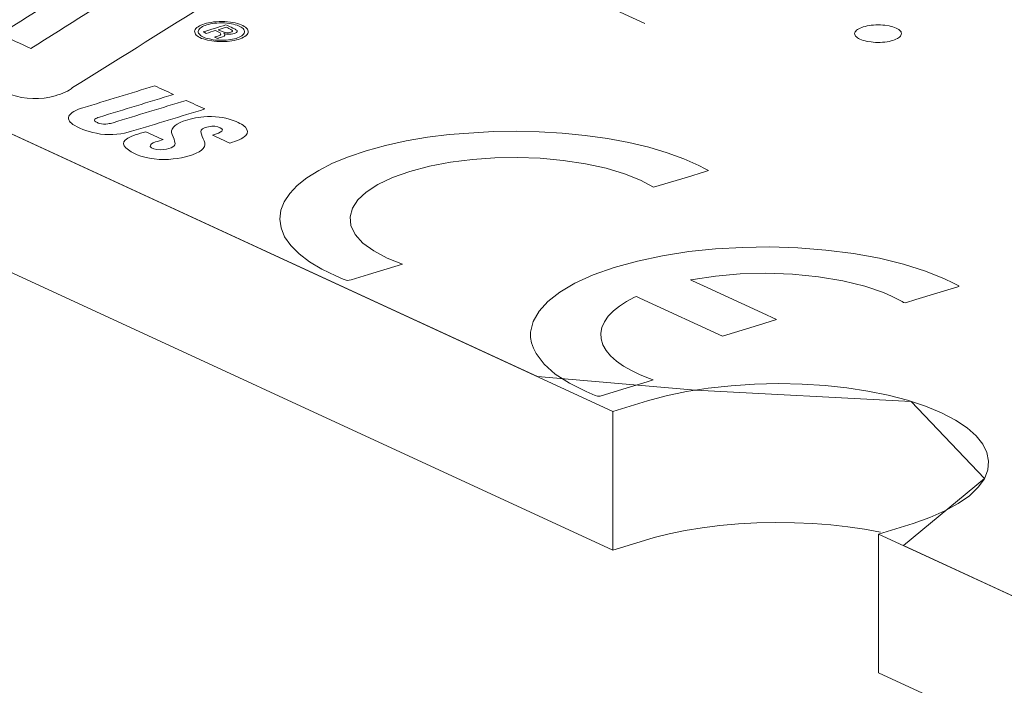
# Model space of a CAD drawing. Header units: inches. Extents: x -30 to 641, y 180 to 601.
# Tile 144 of 252: x 413 to 423, y 206 to 213. Entities that reach past the tile are written whole.
import ezdxf

# ---------------------------------------------------------------- set-up
doc = ezdxf.new("R2010")
doc.units = ezdxf.units.IN
doc.header["$MEASUREMENT"] = 0
doc.layers.add('1', color=7, linetype='Continuous')

# ---------------------------------------------------------------- blocks, each defined once
blk = doc.blocks.new('block 2900')
at = {"layer": '1', "color": 155, "lineweight": 18, "true_color": 0x4c7299}
blk.add_lwpolyline([(419.121, 208.614), (350.389, 240.319)], dxfattribs=at)
blk = doc.blocks.new('block 2913')
at = {"layer": '1', "color": 155, "lineweight": 18, "true_color": 0x4c7299}
blk.add_lwpolyline([(426.278, 205.312), (421.961, 207.303)], dxfattribs=at)
blk = doc.blocks.new('block 3833')
at = {"layer": '1', "color": 155, "lineweight": 18, "true_color": 0x4c7299}
blk.add_lwpolyline([(419.121, 207.131), (419.121, 208.614)], dxfattribs=at)
blk = doc.blocks.new('block 3834')
at = {"layer": '1', "color": 155, "lineweight": 18, "true_color": 0x4c7299}
blk.add_lwpolyline([(421.961, 205.82), (421.961, 207.303)], dxfattribs=at)
blk = doc.blocks.new('block 3836')
at = {"layer": '1', "color": 155, "lineweight": 18, "true_color": 0x4c7299}
blk.add_lwpolyline([(426.278, 203.829), (421.961, 205.82)], dxfattribs=at)
blk = doc.blocks.new('block 3843')
at = {"layer": '1', "color": 155, "lineweight": 18, "true_color": 0x4c7299}
blk.add_lwpolyline([(419.121, 207.131), (350.389, 238.836)], dxfattribs=at)
blk = doc.blocks.new('block 4697')
at = {"layer": '1', "color": 18, "lineweight": 13, "true_color": 0x4c0000}
blk.add_lwpolyline([(419.121, 208.614), (350.389, 240.319)], dxfattribs=at)
blk = doc.blocks.new('block 4698')
at = {"layer": '1', "color": 18, "lineweight": 13, "true_color": 0x4c0000}
blk.add_lwpolyline([(426.278, 205.312), (421.961, 207.303)], dxfattribs=at)
blk = doc.blocks.new('block 4714')
at = {"layer": '1', "color": 18, "lineweight": 13, "true_color": 0x4c0000}
blk.add_lwpolyline([(419.461, 212.76), (417.529, 213.651)], dxfattribs=at)
blk = doc.blocks.new('block 4730')
at = {"layer": '1', "color": 18, "lineweight": 13, "true_color": 0x4c0000}
blk.add_lwpolyline([(419.121, 208.614), (350.389, 240.319)], dxfattribs=at)
blk = doc.blocks.new('block 4735')
at = {"layer": '1', "color": 18, "lineweight": 13, "true_color": 0x4c0000}
blk.add_lwpolyline([(426.278, 205.312), (421.961, 207.303)], dxfattribs=at)
blk = doc.blocks.new('block 5011')
at = {"layer": '1', "color": 18, "lineweight": 13, "true_color": 0x4c0000}
blk.add_lwpolyline([(419.461, 212.76), (417.529, 213.651)], dxfattribs=at)
blk = doc.blocks.new('block 8343')
at = {"layer": '1', "color": 18, "lineweight": 13, "true_color": 0x4c0000}
blk.add_lwpolyline([(419.121, 208.614), (419.492, 208.727), (419.69, 208.78), (419.907, 208.825), (420.14, 208.862), (420.385, 208.888), (420.637, 208.905), (420.892, 208.91), (421.145, 208.905), (421.39, 208.889), (421.625, 208.864), (421.848, 208.83), (422.065, 208.786), (422.271, 208.732), (422.463, 208.669), (422.635, 208.598), (422.785, 208.521), (422.91, 208.437), (423.008, 208.351), (423.078, 208.262), (423.122, 208.173), (423.14, 208.082), (423.131, 207.988), (423.094, 207.894), (423.028, 207.802), (422.934, 207.712), (422.815, 207.628), (422.672, 207.55), (422.51, 207.479), (422.332, 207.417), (421.961, 207.303)], dxfattribs=at)
blk = doc.blocks.new('block 8350')
at = {"layer": '1', "color": 155, "lineweight": 18, "true_color": 0x4c7299}
blk.add_lwpolyline([(421.961, 207.303), (422.332, 207.417), (422.51, 207.479), (422.672, 207.55), (422.815, 207.628), (422.934, 207.712), (423.028, 207.802), (423.094, 207.894), (423.131, 207.988), (423.14, 208.082), (423.122, 208.173), (423.078, 208.262), (423.008, 208.351), (422.91, 208.437), (422.785, 208.521), (422.635, 208.598), (422.463, 208.669), (422.271, 208.732), (422.065, 208.786), (421.848, 208.83), (421.625, 208.864), (421.39, 208.889), (421.145, 208.905), (420.892, 208.91), (420.637, 208.905), (420.385, 208.888), (420.14, 208.862), (419.907, 208.825), (419.69, 208.78), (419.492, 208.727), (419.121, 208.614)], dxfattribs=at)
blk = doc.blocks.new('block 8360')
at = {"layer": '1', "color": 155, "lineweight": 18, "true_color": 0x4c7299}
blk.add_lwpolyline([(421.983, 207.321), (421.811, 207.353), (421.635, 207.379), (421.451, 207.4), (421.26, 207.415), (421.064, 207.424), (420.863, 207.427), (420.662, 207.423), (420.463, 207.412), (420.266, 207.394), (420.076, 207.37), (419.894, 207.34), (419.722, 207.304), (419.562, 207.264), (419.413, 207.22), (419.121, 207.131)], dxfattribs=at)
blk = doc.blocks.new('block 8458')
at = {"layer": '1', "color": 18, "lineweight": 13, "true_color": 0x4c0000}
blk.add_lwpolyline([(426.745, 205.453), (425.179, 205.819), (422.228, 207.18), (423.094, 207.895), (422.313, 208.72), (420.006, 208.842), (418.314, 208.986), (406.509, 214.432), (359.288, 236.214)], dxfattribs=at)
blk = doc.blocks.new('block 8592')
at = {"layer": '1', "color": 18, "lineweight": 13, "true_color": 0x4c0000}
blk.add_lwpolyline([(421.799, 212.724), (421.818, 212.729), (421.839, 212.734), (421.861, 212.738), (421.885, 212.741), (421.909, 212.743), (421.934, 212.745), (421.984, 212.745), (422.008, 212.743), (422.031, 212.741), (422.075, 212.734), (422.096, 212.729), (422.116, 212.724), (422.134, 212.717), (422.151, 212.71), (422.166, 212.703), (422.179, 212.695), (422.189, 212.686), (422.197, 212.678), (422.203, 212.669), (422.206, 212.66), (422.207, 212.651), (422.206, 212.642), (422.202, 212.633), (422.196, 212.624), (422.188, 212.615), (422.177, 212.606), (422.164, 212.598), (422.149, 212.591), (422.133, 212.584), (422.115, 212.578), (422.096, 212.573), (422.075, 212.568), (422.053, 212.564), (422.029, 212.561), (422.005, 212.559), (421.98, 212.558), (421.93, 212.558), (421.906, 212.559), (421.883, 212.562), (421.839, 212.568), (421.818, 212.573), (421.798, 212.579), (421.78, 212.585), (421.763, 212.592), (421.748, 212.6), (421.736, 212.608), (421.725, 212.616), (421.717, 212.625), (421.711, 212.633), (421.708, 212.642), (421.707, 212.651), (421.708, 212.66), (421.712, 212.67), (421.718, 212.679), (421.726, 212.688), (421.737, 212.696), (421.75, 212.704), (421.765, 212.711), (421.782, 212.718), (421.799, 212.724)], dxfattribs=at)
blk = doc.blocks.new('block 8756')
at = {"layer": '1', "color": 18, "lineweight": 13, "true_color": 0x4c0000}
blk.add_lwpolyline([(416.872, 210.187), (416.506, 210.075), (416.322, 210.019), (416.277, 210.012), (416.236, 210.028), (416.156, 210.061), (416.007, 210.134), (415.875, 210.213), (415.764, 210.297), (415.675, 210.387), (415.61, 210.479), (415.571, 210.574), (415.558, 210.669), (415.57, 210.763), (415.606, 210.855), (415.665, 210.942), (415.744, 211.027), (415.847, 211.109), (415.974, 211.189), (416.123, 211.265), (416.293, 211.336), (416.483, 211.4), (416.689, 211.456), (416.909, 211.504), (417.137, 211.543), (417.371, 211.573), (417.843, 211.606), (418.085, 211.609), (418.331, 211.603), (418.578, 211.589), (418.823, 211.564), (419.062, 211.53), (419.29, 211.487), (419.505, 211.436), (419.702, 211.377), (419.881, 211.313), (420.039, 211.243), (420.109, 211.207), (420.143, 211.188), (420.102, 211.174), (419.918, 211.118), (419.554, 211.011), (419.416, 211.085), (419.246, 211.153), (419.048, 211.212), (418.827, 211.261), (418.589, 211.296), (418.343, 211.319), (418.097, 211.327), (417.857, 211.323), (417.62, 211.307), (417.385, 211.277), (417.159, 211.234), (416.949, 211.179), (416.764, 211.113), (416.607, 211.038), (416.483, 210.958), (416.393, 210.874), (416.335, 210.786), (416.309, 210.694), (416.318, 210.599), (416.365, 210.504), (416.447, 210.413), (416.563, 210.329), (416.707, 210.253), (416.872, 210.187)], dxfattribs=at)
blk = doc.blocks.new('block 8757')
at = {"layer": '1', "color": 18, "lineweight": 13, "true_color": 0x4c0000}
blk.add_open_spline([(420.292, 209.417), (420.292, 209.417), (420.678, 209.535), (420.678, 209.535), (420.678, 209.535), (420.871, 209.594), (420.871, 209.594), (420.871, 209.594), (420.718, 209.666), (420.718, 209.666), (420.718, 209.666), (420.09, 209.956), (420.09, 209.956), (420.09, 209.956), (420.011, 209.992), (420.011, 209.992), (420.011, 209.992), (419.972, 210.01), (419.972, 210.01), (419.972, 210.01), (419.952, 210.019), (419.952, 210.019), (419.952, 210.019), (419.98, 210.025), (419.98, 210.025), (419.98, 210.025), (420.219, 210.06), (420.219, 210.06), (420.219, 210.06), (420.481, 210.083), (420.481, 210.083), (420.481, 210.083), (420.758, 210.09), (420.758, 210.09), (420.758, 210.09), (421.041, 210.08), (421.041, 210.08), (421.041, 210.08), (421.319, 210.053), (421.319, 210.053), (421.319, 210.053), (421.58, 210.01), (421.58, 210.01), (421.58, 210.01), (421.814, 209.952), (421.814, 209.952), (421.814, 209.952), (422.015, 209.883), (422.015, 209.883), (422.015, 209.883), (422.102, 209.846), (422.102, 209.846), (422.102, 209.846), (422.18, 209.807), (422.18, 209.807), (422.18, 209.807), (422.215, 209.787), (422.215, 209.787), (422.215, 209.787), (422.231, 209.777), (422.231, 209.777), (422.231, 209.777), (422.252, 209.774), (422.252, 209.774), (422.252, 209.774), (422.363, 209.808), (422.363, 209.808), (422.363, 209.808), (422.586, 209.876), (422.586, 209.876), (422.586, 209.876), (422.809, 209.944), (422.809, 209.944), (422.809, 209.944), (422.823, 209.948), (422.823, 209.948), (422.825, 209.951), (422.82, 209.954), (422.82, 209.954), (422.82, 209.954), (422.8, 209.965), (422.8, 209.965), (422.8, 209.965), (422.758, 209.987), (422.758, 209.987), (422.758, 209.987), (422.668, 210.03), (422.668, 210.03), (422.668, 210.03), (422.465, 210.113), (422.465, 210.113), (422.465, 210.113), (422.231, 210.186), (422.231, 210.186), (422.231, 210.186), (421.973, 210.25), (421.973, 210.25), (421.973, 210.25), (421.694, 210.301), (421.694, 210.301), (421.694, 210.301), (421.4, 210.338), (421.4, 210.338), (421.4, 210.338), (421.1, 210.362), (421.1, 210.362), (421.1, 210.362), (420.8, 210.371), (420.8, 210.371), (420.8, 210.371), (420.506, 210.367), (420.506, 210.367), (420.506, 210.367), (420.22, 210.351), (420.22, 210.351), (420.22, 210.351), (419.933, 210.321), (419.933, 210.321), (419.933, 210.321), (419.652, 210.278), (419.652, 210.278), (419.652, 210.278), (419.383, 210.221), (419.383, 210.221), (419.383, 210.221), (419.133, 210.152), (419.133, 210.152), (419.133, 210.152), (418.909, 210.072), (418.909, 210.072), (418.909, 210.072), (418.714, 209.983), (418.714, 209.983), (418.714, 209.983), (418.552, 209.887), (418.552, 209.887), (418.552, 209.887), (418.424, 209.787), (418.424, 209.787), (418.424, 209.787), (418.331, 209.684), (418.331, 209.684), (418.331, 209.684), (418.269, 209.575), (418.269, 209.575), (418.269, 209.575), (418.241, 209.462), (418.241, 209.462), (418.241, 209.462), (418.241, 209.404), (418.241, 209.404), (418.241, 209.404), (418.251, 209.346), (418.251, 209.346), (418.251, 209.346), (418.27, 209.289), (418.27, 209.289), (418.27, 209.289), (418.299, 209.231), (418.299, 209.231), (418.299, 209.231), (418.384, 209.119), (418.384, 209.119), (418.384, 209.119), (418.505, 209.013), (418.505, 209.013), (418.505, 209.013), (418.657, 208.914), (418.657, 208.914), (418.657, 208.914), (418.835, 208.825), (418.835, 208.825), (418.835, 208.825), (418.933, 208.785), (418.933, 208.785), (418.933, 208.785), (418.958, 208.775), (418.958, 208.775), (418.958, 208.775), (418.985, 208.776), (418.985, 208.776), (418.985, 208.776), (419.041, 208.793), (419.041, 208.793), (419.041, 208.793), (419.263, 208.861), (419.263, 208.861), (419.263, 208.861), (419.486, 208.929), (419.486, 208.929), (419.486, 208.929), (419.542, 208.946), (419.542, 208.946), (419.542, 208.946), (419.553, 208.95), (419.553, 208.95), (419.553, 208.95), (419.54, 208.955), (419.54, 208.955), (419.54, 208.955), (419.514, 208.964), (419.514, 208.964), (419.514, 208.964), (419.413, 209.005), (419.413, 209.005), (419.413, 209.005), (419.319, 209.05), (419.319, 209.05), (419.319, 209.05), (419.234, 209.098), (419.234, 209.098), (419.234, 209.098), (419.16, 209.151), (419.16, 209.151), (419.16, 209.151), (419.097, 209.207), (419.097, 209.207), (419.097, 209.207), (419.048, 209.266), (419.048, 209.266), (419.048, 209.266), (419.014, 209.326), (419.014, 209.326), (419.014, 209.326), (418.994, 209.388), (418.994, 209.388), (418.994, 209.388), (418.991, 209.45), (418.991, 209.45), (418.991, 209.45), (419.003, 209.512), (419.003, 209.512), (419.003, 209.512), (419.03, 209.572), (419.03, 209.572), (419.03, 209.572), (419.071, 209.631), (419.071, 209.631), (419.071, 209.631), (419.126, 209.687), (419.126, 209.687), (419.126, 209.687), (419.192, 209.739), (419.192, 209.739), (419.192, 209.739), (419.268, 209.788), (419.268, 209.788), (419.268, 209.788), (419.352, 209.833), (419.352, 209.833), (419.352, 209.833), (419.375, 209.84), (419.375, 209.84), (419.375, 209.84), (419.402, 209.828), (419.402, 209.828), (419.402, 209.828), (419.454, 209.803), (419.454, 209.803), (419.454, 209.803), (420.292, 209.417), (420.292, 209.417)], degree=3, knots=[0, 0, 0, 0, 1, 1, 1, 2, 2, 2, 3, 3, 3, 4, 4, 4, 5, 5, 5, 6, 6, 6, 7, 7, 7, 8, 8, 8, 9, 9, 9, 10, 10, 10, 11, 11, 11, 12, 12, 12, 13, 13, 13, 14, 14, 14, 15, 15, 15, 16, 16, 16, 17, 17, 17, 18, 18, 18, 19, 19, 19, 20, 20, 20, 21, 21, 21, 22, 22, 22, 23, 23, 23, 24, 24, 24, 25, 25, 25, 26, 26, 26, 27, 27, 27, 28, 28, 28, 29, 29, 29, 30, 30, 30, 31, 31, 31, 32, 32, 32, 33, 33, 33, 34, 34, 34, 35, 35, 35, 36, 36, 36, 37, 37, 37, 38, 38, 38, 39, 39, 39, 40, 40, 40, 41, 41, 41, 42, 42, 42, 43, 43, 43, 44, 44, 44, 45, 45, 45, 46, 46, 46, 47, 47, 47, 48, 48, 48, 49, 49, 49, 50, 50, 50, 51, 51, 51, 52, 52, 52, 53, 53, 53, 54, 54, 54, 55, 55, 55, 56, 56, 56, 57, 57, 57, 58, 58, 58, 59, 59, 59, 60, 60, 60, 61, 61, 61, 62, 62, 62, 63, 63, 63, 64, 64, 64, 65, 65, 65, 66, 66, 66, 67, 67, 67, 68, 68, 68, 69, 69, 69, 70, 70, 70, 71, 71, 71, 72, 72, 72, 73, 73, 73, 74, 74, 74, 75, 75, 75, 76, 76, 76, 77, 77, 77, 78, 78, 78, 79, 79, 79, 80, 80, 80, 81, 81, 81, 82, 82, 82, 83, 83, 83, 84, 84, 84, 85, 85, 85, 86, 86, 86, 87, 87, 87, 87], dxfattribs=at)
blk = doc.blocks.new('block 8758')
at = {"layer": '1', "color": 18, "lineweight": 13, "true_color": 0x4c0000}
blk.add_open_spline([(414.22, 212.093), (414.287, 212.062), (414.353, 212.032), (414.42, 212.001), (414.156, 211.92), (413.892, 211.84), (413.628, 211.759), (413.607, 211.753), (413.591, 211.745), (413.581, 211.737), (413.572, 211.727), (413.575, 211.718), (413.589, 211.709), (413.599, 211.703), (413.612, 211.697), (413.628, 211.692), (413.655, 211.684), (413.688, 211.683), (413.719, 211.687), (413.739, 211.69), (413.758, 211.693), (413.775, 211.699), (414.035, 211.779), (414.296, 211.858), (414.557, 211.938), (414.624, 211.907), (414.69, 211.876), (414.757, 211.846), (414.496, 211.766), (414.235, 211.686), (413.973, 211.607), (413.88, 211.576), (413.759, 211.566), (413.64, 211.578), (413.526, 211.598), (413.431, 211.629), (413.365, 211.67), (413.31, 211.699), (413.287, 211.733), (413.3, 211.768), (413.321, 211.804), (413.374, 211.836), (413.452, 211.858), (413.708, 211.937), (413.964, 212.015), (414.22, 212.093)], degree=3, knots=[0, 0, 0, 0, 1, 1, 1, 2, 2, 2, 3, 3, 3, 4, 4, 4, 5, 5, 5, 6, 6, 6, 7, 7, 7, 8, 8, 8, 9, 9, 9, 10, 10, 10, 11, 11, 11, 12, 12, 12, 13, 13, 13, 14, 14, 14, 15, 15, 15, 15], dxfattribs=at)
blk = doc.blocks.new('block 8759')
at = {"layer": '1', "color": 18, "lineweight": 13, "true_color": 0x4c0000}
blk.add_open_spline([(414.715, 211.602), (414.709, 211.626), (414.74, 211.646), (414.796, 211.656), (414.841, 211.666), (414.891, 211.662), (414.92, 211.646), (414.954, 211.631), (414.954, 211.612), (414.92, 211.597), (414.895, 211.586), (414.868, 211.576), (414.839, 211.567), (414.9, 211.539), (414.962, 211.511), (415.023, 211.482), (415.101, 211.502), (415.159, 211.53), (415.194, 211.563), (415.22, 211.591), (415.219, 211.621), (415.191, 211.65), (415.16, 211.68), (415.111, 211.706), (415.047, 211.727), (414.967, 211.758), (414.857, 211.771), (414.744, 211.763), (414.661, 211.754), (414.587, 211.738), (414.526, 211.716), (414.425, 211.678), (414.382, 211.626), (414.407, 211.573), (414.423, 211.541), (414.433, 211.509), (414.438, 211.477), (414.44, 211.441), (414.376, 211.414), (414.279, 211.411), (414.225, 211.412), (414.184, 211.426), (414.173, 211.446), (414.169, 211.464), (414.189, 211.481), (414.228, 211.493), (414.256, 211.501), (414.283, 211.51), (414.311, 211.518), (414.249, 211.546), (414.187, 211.575), (414.126, 211.603), (414.088, 211.592), (414.05, 211.58), (414.012, 211.569), (413.877, 211.527), (413.848, 211.463), (413.941, 211.408), (414.002, 211.356), (414.12, 211.319), (414.268, 211.306), (414.404, 211.303), (414.53, 211.321), (414.625, 211.357), (414.735, 211.395), (414.78, 211.449), (414.748, 211.504), (414.732, 211.536), (414.721, 211.569), (414.715, 211.602)], degree=3, knots=[0, 0, 0, 0, 1, 1, 1, 2, 2, 2, 3, 3, 3, 4, 4, 4, 5, 5, 5, 6, 6, 6, 7, 7, 7, 8, 8, 8, 9, 9, 9, 10, 10, 10, 11, 11, 11, 12, 12, 12, 13, 13, 13, 14, 14, 14, 15, 15, 15, 16, 16, 16, 17, 17, 17, 18, 18, 18, 19, 19, 19, 20, 20, 20, 21, 21, 21, 22, 22, 22, 23, 23, 23, 23], dxfattribs=at)
blk = doc.blocks.new('block 8761')
at = {"layer": '1', "color": 18, "lineweight": 13, "true_color": 0x4c0000}
blk.add_open_spline([(412.331, 214.033), (412.801, 213.818), (413.271, 213.602), (413.741, 213.387), (413.349, 213.139), (412.958, 212.892), (412.566, 212.644), (412.676, 212.593), (412.786, 212.543), (412.896, 212.492), (413.287, 212.74), (413.679, 212.987), (414.071, 213.235), (414.287, 213.135), (414.504, 213.035), (414.72, 212.936), (414.261, 212.648), (413.802, 212.361), (413.342, 212.074), (413.3, 212.039), (413.236, 212.009), (413.154, 211.987), (413.007, 211.943), (412.819, 211.947), (412.689, 211.998), (412.254, 212.198), (411.819, 212.399), (411.384, 212.599), (411.598, 212.735), (411.813, 212.87), (412.028, 213.006), (411.997, 213.02), (411.966, 213.034), (411.935, 213.049), (411.578, 212.979), (411.221, 212.909), (410.864, 212.839), (410.649, 212.938), (410.434, 213.037), (410.219, 213.136), (410.579, 213.204), (410.938, 213.271), (411.298, 213.338), (411.229, 213.37), (411.161, 213.402), (411.092, 213.433), (411.063, 213.447), (411.038, 213.461), (411.016, 213.476), (410.968, 213.507), (410.953, 213.541), (410.972, 213.576), (410.992, 213.605), (411.026, 213.633), (411.071, 213.658), (411.28, 213.787), (411.488, 213.917), (411.696, 214.046), (411.776, 214.096), (411.915, 214.118), (412.062, 214.105), (412.173, 214.093), (412.267, 214.068), (412.331, 214.033)], degree=3, knots=[0, 0, 0, 0, 1, 1, 1, 2, 2, 2, 3, 3, 3, 4, 4, 4, 5, 5, 5, 6, 6, 6, 7, 7, 7, 8, 8, 8, 9, 9, 9, 10, 10, 10, 11, 11, 11, 12, 12, 12, 13, 13, 13, 14, 14, 14, 15, 15, 15, 16, 16, 16, 17, 17, 17, 18, 18, 18, 19, 19, 19, 20, 20, 20, 21, 21, 21, 21], dxfattribs=at)
blk = doc.blocks.new('block 8763')
at = {"layer": '1', "color": 18, "lineweight": 13, "true_color": 0x4c0000}
blk.add_lwpolyline([(414.777, 212.745), (414.796, 212.75), (414.816, 212.755), (414.838, 212.759), (414.862, 212.762), (414.886, 212.764), (414.912, 212.766), (414.965, 212.765), (414.991, 212.763), (415.016, 212.761), (415.04, 212.757), (415.062, 212.752), (415.082, 212.747), (415.101, 212.741), (415.117, 212.735), (415.132, 212.728), (415.145, 212.721), (415.156, 212.713), (415.166, 212.705), (415.173, 212.696), (415.178, 212.686), (415.18, 212.676), (415.18, 212.666), (415.177, 212.657), (415.171, 212.647), (415.162, 212.638), (415.151, 212.629), (415.138, 212.621), (415.123, 212.614), (415.107, 212.607), (415.09, 212.601), (415.072, 212.596), (415.052, 212.592), (415.031, 212.588), (415.009, 212.585), (414.986, 212.582), (414.938, 212.58), (414.89, 212.582), (414.868, 212.583), (414.846, 212.586), (414.805, 212.594), (414.785, 212.599), (414.767, 212.604), (414.75, 212.611), (414.734, 212.618), (414.721, 212.625), (414.71, 212.633), (414.701, 212.641), (414.694, 212.65), (414.689, 212.658), (414.686, 212.667), (414.686, 212.675), (414.688, 212.684), (414.692, 212.693), (414.698, 212.702), (414.707, 212.71), (414.717, 212.718), (414.73, 212.726), (414.744, 212.733), (414.76, 212.739), (414.777, 212.745)], dxfattribs=at)
blk = doc.blocks.new('block 8764')
at = {"layer": '1', "color": 18, "lineweight": 13, "true_color": 0x4c0000}
blk.add_lwpolyline([(414.753, 212.756), (414.774, 212.762), (414.797, 212.768), (414.823, 212.772), (414.85, 212.776), (414.879, 212.779), (414.909, 212.78), (414.97, 212.78), (415, 212.778), (415.029, 212.774), (415.056, 212.77), (415.082, 212.765), (415.106, 212.759), (415.127, 212.752), (415.146, 212.745), (415.163, 212.737), (415.178, 212.729), (415.191, 212.72), (415.202, 212.71), (415.211, 212.699), (415.217, 212.688), (415.219, 212.677), (415.219, 212.665), (415.215, 212.654), (415.208, 212.643), (415.198, 212.632), (415.185, 212.622), (415.17, 212.613), (415.153, 212.604), (415.135, 212.597), (415.115, 212.59), (415.094, 212.584), (415.071, 212.579), (415.046, 212.574), (415.021, 212.571), (414.994, 212.568), (414.938, 212.566), (414.884, 212.567), (414.857, 212.569), (414.832, 212.573), (414.784, 212.581), (414.762, 212.587), (414.741, 212.594), (414.721, 212.601), (414.703, 212.609), (414.688, 212.618), (414.675, 212.627), (414.664, 212.636), (414.656, 212.646), (414.651, 212.656), (414.648, 212.666), (414.647, 212.676), (414.649, 212.686), (414.654, 212.696), (414.661, 212.706), (414.671, 212.716), (414.683, 212.725), (414.698, 212.734), (414.715, 212.742), (414.733, 212.75), (414.753, 212.756)], dxfattribs=at)
blk = doc.blocks.new('block 8765')
at = {"layer": '1', "color": 18, "lineweight": 13, "true_color": 0x4c0000}
blk.add_open_spline([(415.035, 212.667), (415.02, 212.661), (414.997, 212.659), (414.975, 212.663), (414.959, 212.666), (414.945, 212.671), (414.933, 212.676), (414.922, 212.682), (414.91, 212.687), (414.898, 212.693), (414.927, 212.702), (414.957, 212.711), (414.986, 212.72), (414.998, 212.714), (415.009, 212.709), (415.021, 212.704), (415.031, 212.699), (415.039, 212.695), (415.045, 212.69), (415.057, 212.682), (415.053, 212.673), (415.035, 212.667)], degree=3, knots=[0, 0, 0, 0, 1, 1, 1, 2, 2, 2, 3, 3, 3, 4, 4, 4, 5, 5, 5, 6, 6, 6, 7, 7, 7, 7], dxfattribs=at)
blk = doc.blocks.new('block 8766')
at = {"layer": '1', "color": 18, "lineweight": 13, "true_color": 0x4c0000}
blk.add_open_spline([(414.959, 212.655), (414.981, 212.642), (414.975, 212.627), (414.944, 212.616), (414.937, 212.614), (414.93, 212.612), (414.923, 212.61), (414.915, 212.607), (414.907, 212.604), (414.899, 212.602), (414.897, 212.601), (414.895, 212.599), (414.894, 212.598), (414.883, 212.603), (414.872, 212.608), (414.861, 212.613), (414.868, 212.616), (414.87, 212.617), (414.872, 212.618), (414.88, 212.62), (414.887, 212.622), (414.894, 212.624), (414.905, 212.628), (414.913, 212.631), (414.92, 212.636), (414.93, 212.641), (414.932, 212.648), (414.924, 212.654), (414.917, 212.66), (414.909, 212.665), (414.899, 212.669), (414.889, 212.674), (414.878, 212.679), (414.868, 212.684), (414.836, 212.674), (414.804, 212.664), (414.772, 212.654), (414.76, 212.659), (414.749, 212.665), (414.738, 212.67), (414.819, 212.695), (414.901, 212.72), (414.982, 212.745), (415.006, 212.734), (415.031, 212.722), (415.055, 212.711), (415.067, 212.705), (415.079, 212.699), (415.089, 212.693), (415.111, 212.68), (415.107, 212.666), (415.08, 212.655), (415.066, 212.649), (415.045, 212.645), (415.022, 212.644), (414.997, 212.644), (414.975, 212.648), (414.959, 212.655)], degree=3, knots=[0, 0, 0, 0, 1, 1, 1, 2, 2, 2, 3, 3, 3, 4, 4, 4, 5, 5, 5, 6, 6, 6, 7, 7, 7, 8, 8, 8, 9, 9, 9, 10, 10, 10, 11, 11, 11, 12, 12, 12, 13, 13, 13, 14, 14, 14, 15, 15, 15, 16, 16, 16, 17, 17, 17, 18, 18, 18, 19, 19, 19, 19], dxfattribs=at)
blk = doc.blocks.new('block 8777')
at = {"layer": '1', "color": 18, "lineweight": 13, "true_color": 0x4c0000}
blk.add_lwpolyline([(419.121, 208.614), (419.492, 208.727), (419.69, 208.78), (419.907, 208.825), (420.14, 208.862), (420.385, 208.888), (420.637, 208.905), (420.892, 208.91), (421.145, 208.905), (421.39, 208.889), (421.625, 208.864), (421.848, 208.83), (422.065, 208.786), (422.271, 208.732), (422.463, 208.669), (422.635, 208.598), (422.785, 208.521), (422.91, 208.437), (423.008, 208.351), (423.078, 208.262), (423.122, 208.173), (423.14, 208.082), (423.131, 207.988), (423.094, 207.894), (423.028, 207.802), (422.934, 207.712), (422.815, 207.628), (422.672, 207.55), (422.51, 207.479), (422.332, 207.417), (421.961, 207.303)], dxfattribs=at)
blk = doc.blocks.new('block 8792')
at = {"layer": '1', "color": 18, "lineweight": 13, "true_color": 0x4c0000}
blk.add_lwpolyline([(416.872, 210.187), (416.506, 210.075), (416.322, 210.019), (416.277, 210.012), (416.236, 210.028), (416.156, 210.061), (416.007, 210.134), (415.875, 210.213), (415.764, 210.297), (415.675, 210.387), (415.61, 210.479), (415.571, 210.574), (415.558, 210.669), (415.57, 210.763), (415.606, 210.855), (415.665, 210.942), (415.744, 211.027), (415.847, 211.109), (415.974, 211.189), (416.123, 211.265), (416.293, 211.336), (416.483, 211.4), (416.689, 211.456), (416.909, 211.504), (417.137, 211.543), (417.371, 211.573), (417.843, 211.606), (418.085, 211.609), (418.331, 211.603), (418.578, 211.589), (418.823, 211.564), (419.062, 211.53), (419.29, 211.487), (419.505, 211.436), (419.702, 211.377), (419.881, 211.313), (420.039, 211.243), (420.109, 211.207), (420.143, 211.188), (420.102, 211.174), (419.918, 211.118), (419.554, 211.011), (419.416, 211.085), (419.246, 211.153), (419.048, 211.212), (418.827, 211.261), (418.589, 211.296), (418.343, 211.319), (418.097, 211.327), (417.857, 211.323), (417.62, 211.307), (417.385, 211.277), (417.159, 211.234), (416.949, 211.179), (416.764, 211.113), (416.607, 211.038), (416.483, 210.958), (416.393, 210.874), (416.335, 210.786), (416.309, 210.694), (416.318, 210.599), (416.365, 210.504), (416.447, 210.413), (416.563, 210.329), (416.707, 210.253), (416.872, 210.187)], dxfattribs=at)
blk = doc.blocks.new('block 8793')
at = {"layer": '1', "color": 18, "lineweight": 13, "true_color": 0x4c0000}
blk.add_open_spline([(414.22, 212.093), (414.287, 212.062), (414.353, 212.032), (414.42, 212.001), (414.156, 211.92), (413.892, 211.84), (413.628, 211.759), (413.607, 211.753), (413.591, 211.745), (413.581, 211.737), (413.572, 211.727), (413.575, 211.718), (413.589, 211.709), (413.599, 211.703), (413.612, 211.697), (413.628, 211.692), (413.655, 211.684), (413.688, 211.683), (413.719, 211.687), (413.739, 211.69), (413.758, 211.693), (413.775, 211.699), (414.035, 211.779), (414.296, 211.858), (414.557, 211.938), (414.624, 211.907), (414.69, 211.876), (414.757, 211.846), (414.496, 211.766), (414.235, 211.686), (413.973, 211.607), (413.88, 211.576), (413.759, 211.566), (413.64, 211.578), (413.526, 211.598), (413.431, 211.629), (413.365, 211.67), (413.31, 211.699), (413.287, 211.733), (413.3, 211.768), (413.321, 211.804), (413.374, 211.836), (413.452, 211.858), (413.708, 211.937), (413.964, 212.015), (414.22, 212.093)], degree=3, knots=[0, 0, 0, 0, 1, 1, 1, 2, 2, 2, 3, 3, 3, 4, 4, 4, 5, 5, 5, 6, 6, 6, 7, 7, 7, 8, 8, 8, 9, 9, 9, 10, 10, 10, 11, 11, 11, 12, 12, 12, 13, 13, 13, 14, 14, 14, 15, 15, 15, 15], dxfattribs=at)
blk = doc.blocks.new('block 8798')
at = {"layer": '1', "color": 18, "lineweight": 13, "true_color": 0x4c0000}
blk.add_lwpolyline([(414.753, 212.756), (414.774, 212.762), (414.797, 212.768), (414.823, 212.772), (414.85, 212.776), (414.879, 212.779), (414.909, 212.78), (414.97, 212.78), (415, 212.778), (415.029, 212.774), (415.056, 212.77), (415.082, 212.765), (415.106, 212.759), (415.127, 212.752), (415.146, 212.745), (415.163, 212.737), (415.178, 212.729), (415.191, 212.72), (415.202, 212.71), (415.211, 212.699), (415.217, 212.688), (415.219, 212.677), (415.219, 212.665), (415.215, 212.654), (415.208, 212.643), (415.198, 212.632), (415.185, 212.622), (415.17, 212.613), (415.153, 212.604), (415.135, 212.597), (415.115, 212.59), (415.094, 212.584), (415.071, 212.579), (415.046, 212.574), (415.021, 212.571), (414.994, 212.568), (414.938, 212.566), (414.884, 212.567), (414.857, 212.569), (414.832, 212.573), (414.784, 212.581), (414.762, 212.587), (414.741, 212.594), (414.721, 212.601), (414.703, 212.609), (414.688, 212.618), (414.675, 212.627), (414.664, 212.636), (414.656, 212.646), (414.651, 212.656), (414.648, 212.666), (414.647, 212.676), (414.649, 212.686), (414.654, 212.696), (414.661, 212.706), (414.671, 212.716), (414.683, 212.725), (414.698, 212.734), (414.715, 212.742), (414.733, 212.75), (414.753, 212.756)], dxfattribs=at)
blk = doc.blocks.new('block 8811')
at = {"layer": '1', "color": 18, "lineweight": 13, "true_color": 0x4c0000}
blk.add_open_spline([(414.959, 212.655), (414.981, 212.642), (414.975, 212.627), (414.944, 212.616), (414.937, 212.614), (414.93, 212.612), (414.923, 212.61), (414.915, 212.607), (414.907, 212.604), (414.899, 212.602), (414.897, 212.601), (414.895, 212.599), (414.894, 212.598), (414.883, 212.603), (414.872, 212.608), (414.861, 212.613), (414.868, 212.616), (414.87, 212.617), (414.872, 212.618), (414.88, 212.62), (414.887, 212.622), (414.894, 212.624), (414.905, 212.628), (414.913, 212.631), (414.92, 212.636), (414.93, 212.641), (414.932, 212.648), (414.924, 212.654), (414.917, 212.66), (414.909, 212.665), (414.899, 212.669), (414.889, 212.674), (414.878, 212.679), (414.868, 212.684), (414.836, 212.674), (414.804, 212.664), (414.772, 212.654), (414.76, 212.659), (414.749, 212.665), (414.738, 212.67), (414.819, 212.695), (414.901, 212.72), (414.982, 212.745), (415.006, 212.734), (415.031, 212.722), (415.055, 212.711), (415.067, 212.705), (415.079, 212.699), (415.089, 212.693), (415.111, 212.68), (415.107, 212.666), (415.08, 212.655), (415.066, 212.649), (415.045, 212.645), (415.022, 212.644), (414.997, 212.644), (414.975, 212.648), (414.959, 212.655)], degree=3, knots=[0, 0, 0, 0, 1, 1, 1, 2, 2, 2, 3, 3, 3, 4, 4, 4, 5, 5, 5, 6, 6, 6, 7, 7, 7, 8, 8, 8, 9, 9, 9, 10, 10, 10, 11, 11, 11, 12, 12, 12, 13, 13, 13, 14, 14, 14, 15, 15, 15, 16, 16, 16, 17, 17, 17, 18, 18, 18, 19, 19, 19, 19], dxfattribs=at)
blk = doc.blocks.new('block 8812')
at = {"layer": '1', "color": 18, "lineweight": 13, "true_color": 0x4c0000}
blk.add_open_spline([(420.292, 209.417), (420.292, 209.417), (420.678, 209.535), (420.678, 209.535), (420.678, 209.535), (420.871, 209.594), (420.871, 209.594), (420.871, 209.594), (420.718, 209.666), (420.718, 209.666), (420.718, 209.666), (420.09, 209.956), (420.09, 209.956), (420.09, 209.956), (420.011, 209.992), (420.011, 209.992), (420.011, 209.992), (419.972, 210.01), (419.972, 210.01), (419.972, 210.01), (419.952, 210.019), (419.952, 210.019), (419.952, 210.019), (419.98, 210.025), (419.98, 210.025), (419.98, 210.025), (420.219, 210.06), (420.219, 210.06), (420.219, 210.06), (420.481, 210.083), (420.481, 210.083), (420.481, 210.083), (420.758, 210.09), (420.758, 210.09), (420.758, 210.09), (421.041, 210.08), (421.041, 210.08), (421.041, 210.08), (421.319, 210.053), (421.319, 210.053), (421.319, 210.053), (421.58, 210.01), (421.58, 210.01), (421.58, 210.01), (421.814, 209.952), (421.814, 209.952), (421.814, 209.952), (422.015, 209.883), (422.015, 209.883), (422.015, 209.883), (422.102, 209.846), (422.102, 209.846), (422.102, 209.846), (422.18, 209.807), (422.18, 209.807), (422.18, 209.807), (422.215, 209.787), (422.215, 209.787), (422.215, 209.787), (422.231, 209.777), (422.231, 209.777), (422.231, 209.777), (422.252, 209.774), (422.252, 209.774), (422.252, 209.774), (422.363, 209.808), (422.363, 209.808), (422.363, 209.808), (422.586, 209.876), (422.586, 209.876), (422.586, 209.876), (422.809, 209.944), (422.809, 209.944), (422.809, 209.944), (422.823, 209.948), (422.823, 209.948), (422.825, 209.951), (422.82, 209.954), (422.82, 209.954), (422.82, 209.954), (422.8, 209.965), (422.8, 209.965), (422.8, 209.965), (422.758, 209.987), (422.758, 209.987), (422.758, 209.987), (422.668, 210.03), (422.668, 210.03), (422.668, 210.03), (422.465, 210.113), (422.465, 210.113), (422.465, 210.113), (422.231, 210.186), (422.231, 210.186), (422.231, 210.186), (421.973, 210.25), (421.973, 210.25), (421.973, 210.25), (421.694, 210.301), (421.694, 210.301), (421.694, 210.301), (421.4, 210.338), (421.4, 210.338), (421.4, 210.338), (421.1, 210.362), (421.1, 210.362), (421.1, 210.362), (420.8, 210.371), (420.8, 210.371), (420.8, 210.371), (420.506, 210.367), (420.506, 210.367), (420.506, 210.367), (420.22, 210.351), (420.22, 210.351), (420.22, 210.351), (419.933, 210.321), (419.933, 210.321), (419.933, 210.321), (419.652, 210.278), (419.652, 210.278), (419.652, 210.278), (419.383, 210.221), (419.383, 210.221), (419.383, 210.221), (419.133, 210.152), (419.133, 210.152), (419.133, 210.152), (418.909, 210.072), (418.909, 210.072), (418.909, 210.072), (418.714, 209.983), (418.714, 209.983), (418.714, 209.983), (418.552, 209.887), (418.552, 209.887), (418.552, 209.887), (418.424, 209.787), (418.424, 209.787), (418.424, 209.787), (418.331, 209.684), (418.331, 209.684), (418.331, 209.684), (418.269, 209.575), (418.269, 209.575), (418.269, 209.575), (418.241, 209.462), (418.241, 209.462), (418.241, 209.462), (418.241, 209.404), (418.241, 209.404), (418.241, 209.404), (418.251, 209.346), (418.251, 209.346), (418.251, 209.346), (418.27, 209.289), (418.27, 209.289), (418.27, 209.289), (418.299, 209.231), (418.299, 209.231), (418.299, 209.231), (418.384, 209.119), (418.384, 209.119), (418.384, 209.119), (418.505, 209.013), (418.505, 209.013), (418.505, 209.013), (418.657, 208.914), (418.657, 208.914), (418.657, 208.914), (418.835, 208.825), (418.835, 208.825), (418.835, 208.825), (418.933, 208.785), (418.933, 208.785), (418.933, 208.785), (418.958, 208.775), (418.958, 208.775), (418.958, 208.775), (418.985, 208.776), (418.985, 208.776), (418.985, 208.776), (419.041, 208.793), (419.041, 208.793), (419.041, 208.793), (419.263, 208.861), (419.263, 208.861), (419.263, 208.861), (419.486, 208.929), (419.486, 208.929), (419.486, 208.929), (419.542, 208.946), (419.542, 208.946), (419.542, 208.946), (419.553, 208.95), (419.553, 208.95), (419.553, 208.95), (419.54, 208.955), (419.54, 208.955), (419.54, 208.955), (419.514, 208.964), (419.514, 208.964), (419.514, 208.964), (419.413, 209.005), (419.413, 209.005), (419.413, 209.005), (419.319, 209.05), (419.319, 209.05), (419.319, 209.05), (419.234, 209.098), (419.234, 209.098), (419.234, 209.098), (419.16, 209.151), (419.16, 209.151), (419.16, 209.151), (419.097, 209.207), (419.097, 209.207), (419.097, 209.207), (419.048, 209.266), (419.048, 209.266), (419.048, 209.266), (419.014, 209.326), (419.014, 209.326), (419.014, 209.326), (418.994, 209.388), (418.994, 209.388), (418.994, 209.388), (418.991, 209.45), (418.991, 209.45), (418.991, 209.45), (419.003, 209.512), (419.003, 209.512), (419.003, 209.512), (419.03, 209.572), (419.03, 209.572), (419.03, 209.572), (419.071, 209.631), (419.071, 209.631), (419.071, 209.631), (419.126, 209.687), (419.126, 209.687), (419.126, 209.687), (419.192, 209.739), (419.192, 209.739), (419.192, 209.739), (419.268, 209.788), (419.268, 209.788), (419.268, 209.788), (419.352, 209.833), (419.352, 209.833), (419.352, 209.833), (419.375, 209.84), (419.375, 209.84), (419.375, 209.84), (419.402, 209.828), (419.402, 209.828), (419.402, 209.828), (419.454, 209.803), (419.454, 209.803), (419.454, 209.803), (420.292, 209.417), (420.292, 209.417)], degree=3, knots=[0, 0, 0, 0, 1, 1, 1, 2, 2, 2, 3, 3, 3, 4, 4, 4, 5, 5, 5, 6, 6, 6, 7, 7, 7, 8, 8, 8, 9, 9, 9, 10, 10, 10, 11, 11, 11, 12, 12, 12, 13, 13, 13, 14, 14, 14, 15, 15, 15, 16, 16, 16, 17, 17, 17, 18, 18, 18, 19, 19, 19, 20, 20, 20, 21, 21, 21, 22, 22, 22, 23, 23, 23, 24, 24, 24, 25, 25, 25, 26, 26, 26, 27, 27, 27, 28, 28, 28, 29, 29, 29, 30, 30, 30, 31, 31, 31, 32, 32, 32, 33, 33, 33, 34, 34, 34, 35, 35, 35, 36, 36, 36, 37, 37, 37, 38, 38, 38, 39, 39, 39, 40, 40, 40, 41, 41, 41, 42, 42, 42, 43, 43, 43, 44, 44, 44, 45, 45, 45, 46, 46, 46, 47, 47, 47, 48, 48, 48, 49, 49, 49, 50, 50, 50, 51, 51, 51, 52, 52, 52, 53, 53, 53, 54, 54, 54, 55, 55, 55, 56, 56, 56, 57, 57, 57, 58, 58, 58, 59, 59, 59, 60, 60, 60, 61, 61, 61, 62, 62, 62, 63, 63, 63, 64, 64, 64, 65, 65, 65, 66, 66, 66, 67, 67, 67, 68, 68, 68, 69, 69, 69, 70, 70, 70, 71, 71, 71, 72, 72, 72, 73, 73, 73, 74, 74, 74, 75, 75, 75, 76, 76, 76, 77, 77, 77, 78, 78, 78, 79, 79, 79, 80, 80, 80, 81, 81, 81, 82, 82, 82, 83, 83, 83, 84, 84, 84, 85, 85, 85, 86, 86, 86, 87, 87, 87, 87], dxfattribs=at)
blk = doc.blocks.new('block 8818')
at = {"layer": '1', "color": 18, "lineweight": 13, "true_color": 0x4c0000}
blk.add_open_spline([(414.715, 211.602), (414.709, 211.626), (414.74, 211.646), (414.796, 211.656), (414.841, 211.666), (414.891, 211.662), (414.92, 211.646), (414.954, 211.631), (414.954, 211.612), (414.92, 211.597), (414.895, 211.586), (414.868, 211.576), (414.839, 211.567), (414.9, 211.539), (414.962, 211.511), (415.023, 211.482), (415.101, 211.502), (415.159, 211.53), (415.194, 211.563), (415.22, 211.591), (415.219, 211.621), (415.191, 211.65), (415.16, 211.68), (415.111, 211.706), (415.047, 211.727), (414.967, 211.758), (414.857, 211.771), (414.744, 211.763), (414.661, 211.754), (414.587, 211.738), (414.526, 211.716), (414.425, 211.678), (414.382, 211.626), (414.407, 211.573), (414.423, 211.541), (414.433, 211.509), (414.438, 211.477), (414.44, 211.441), (414.376, 211.414), (414.279, 211.411), (414.225, 211.412), (414.184, 211.426), (414.173, 211.446), (414.169, 211.464), (414.189, 211.481), (414.228, 211.493), (414.256, 211.501), (414.283, 211.51), (414.311, 211.518), (414.249, 211.546), (414.187, 211.575), (414.126, 211.603), (414.088, 211.592), (414.05, 211.58), (414.012, 211.569), (413.877, 211.527), (413.848, 211.463), (413.941, 211.408), (414.002, 211.356), (414.12, 211.319), (414.268, 211.306), (414.404, 211.303), (414.53, 211.321), (414.625, 211.357), (414.735, 211.395), (414.78, 211.449), (414.748, 211.504), (414.732, 211.536), (414.721, 211.569), (414.715, 211.602)], degree=3, knots=[0, 0, 0, 0, 1, 1, 1, 2, 2, 2, 3, 3, 3, 4, 4, 4, 5, 5, 5, 6, 6, 6, 7, 7, 7, 8, 8, 8, 9, 9, 9, 10, 10, 10, 11, 11, 11, 12, 12, 12, 13, 13, 13, 14, 14, 14, 15, 15, 15, 16, 16, 16, 17, 17, 17, 18, 18, 18, 19, 19, 19, 20, 20, 20, 21, 21, 21, 22, 22, 22, 23, 23, 23, 23], dxfattribs=at)
blk = doc.blocks.new('block 8824')
at = {"layer": '1', "color": 18, "lineweight": 13, "true_color": 0x4c0000}
blk.add_open_spline([(412.331, 214.033), (412.801, 213.818), (413.271, 213.602), (413.741, 213.387), (413.349, 213.139), (412.958, 212.892), (412.566, 212.644), (412.676, 212.593), (412.786, 212.543), (412.896, 212.492), (413.287, 212.74), (413.679, 212.987), (414.071, 213.235), (414.287, 213.135), (414.504, 213.035), (414.72, 212.936), (414.261, 212.648), (413.802, 212.361), (413.342, 212.074), (413.3, 212.039), (413.236, 212.009), (413.154, 211.987), (413.007, 211.943), (412.819, 211.947), (412.689, 211.998), (412.254, 212.198), (411.819, 212.399), (411.384, 212.599), (411.598, 212.735), (411.813, 212.87), (412.028, 213.006), (411.997, 213.02), (411.966, 213.034), (411.935, 213.049), (411.578, 212.979), (411.221, 212.909), (410.864, 212.839), (410.649, 212.938), (410.434, 213.037), (410.219, 213.136), (410.579, 213.204), (410.938, 213.271), (411.298, 213.338), (411.229, 213.37), (411.161, 213.402), (411.092, 213.433), (411.063, 213.447), (411.038, 213.461), (411.016, 213.476), (410.968, 213.507), (410.953, 213.541), (410.972, 213.576), (410.992, 213.605), (411.026, 213.633), (411.071, 213.658), (411.28, 213.787), (411.488, 213.917), (411.696, 214.046), (411.776, 214.096), (411.915, 214.118), (412.062, 214.105), (412.173, 214.093), (412.267, 214.068), (412.331, 214.033)], degree=3, knots=[0, 0, 0, 0, 1, 1, 1, 2, 2, 2, 3, 3, 3, 4, 4, 4, 5, 5, 5, 6, 6, 6, 7, 7, 7, 8, 8, 8, 9, 9, 9, 10, 10, 10, 11, 11, 11, 12, 12, 12, 13, 13, 13, 14, 14, 14, 15, 15, 15, 16, 16, 16, 17, 17, 17, 18, 18, 18, 19, 19, 19, 20, 20, 20, 21, 21, 21, 21], dxfattribs=at)
blk = doc.blocks.new('block 8829')
at = {"layer": '1', "color": 18, "lineweight": 13, "true_color": 0x4c0000}
blk.add_open_spline([(415.035, 212.667), (415.02, 212.661), (414.997, 212.659), (414.975, 212.663), (414.959, 212.666), (414.945, 212.671), (414.933, 212.676), (414.922, 212.682), (414.91, 212.687), (414.898, 212.693), (414.927, 212.702), (414.957, 212.711), (414.986, 212.72), (414.998, 212.714), (415.009, 212.709), (415.021, 212.704), (415.031, 212.699), (415.039, 212.695), (415.045, 212.69), (415.057, 212.682), (415.053, 212.673), (415.035, 212.667)], degree=3, knots=[0, 0, 0, 0, 1, 1, 1, 2, 2, 2, 3, 3, 3, 4, 4, 4, 5, 5, 5, 6, 6, 6, 7, 7, 7, 7], dxfattribs=at)
blk = doc.blocks.new('block 8830')
at = {"layer": '1', "color": 18, "lineweight": 13, "true_color": 0x4c0000}
blk.add_lwpolyline([(414.777, 212.745), (414.796, 212.75), (414.816, 212.755), (414.838, 212.759), (414.862, 212.762), (414.886, 212.764), (414.912, 212.766), (414.965, 212.765), (414.991, 212.763), (415.016, 212.761), (415.04, 212.757), (415.062, 212.752), (415.082, 212.747), (415.101, 212.741), (415.117, 212.735), (415.132, 212.728), (415.145, 212.721), (415.156, 212.713), (415.166, 212.705), (415.173, 212.696), (415.178, 212.686), (415.18, 212.676), (415.18, 212.666), (415.177, 212.657), (415.171, 212.647), (415.162, 212.638), (415.151, 212.629), (415.138, 212.621), (415.123, 212.614), (415.107, 212.607), (415.09, 212.601), (415.072, 212.596), (415.052, 212.592), (415.031, 212.588), (415.009, 212.585), (414.986, 212.582), (414.938, 212.58), (414.89, 212.582), (414.868, 212.583), (414.846, 212.586), (414.805, 212.594), (414.785, 212.599), (414.767, 212.604), (414.75, 212.611), (414.734, 212.618), (414.721, 212.625), (414.71, 212.633), (414.701, 212.641), (414.694, 212.65), (414.689, 212.658), (414.686, 212.667), (414.686, 212.675), (414.688, 212.684), (414.692, 212.693), (414.698, 212.702), (414.707, 212.71), (414.717, 212.718), (414.73, 212.726), (414.744, 212.733), (414.76, 212.739), (414.777, 212.745)], dxfattribs=at)
blk = doc.blocks.new('block 9088')
at = {"layer": '1', "color": 18, "lineweight": 13, "true_color": 0x4c0000}
blk.add_lwpolyline([(421.799, 212.724), (421.818, 212.729), (421.839, 212.734), (421.861, 212.738), (421.885, 212.741), (421.909, 212.743), (421.934, 212.745), (421.984, 212.745), (422.008, 212.743), (422.031, 212.741), (422.075, 212.734), (422.096, 212.729), (422.116, 212.724), (422.134, 212.717), (422.151, 212.71), (422.166, 212.703), (422.179, 212.695), (422.189, 212.686), (422.197, 212.678), (422.203, 212.669), (422.206, 212.66), (422.207, 212.651), (422.206, 212.642), (422.202, 212.633), (422.196, 212.624), (422.188, 212.615), (422.177, 212.606), (422.164, 212.598), (422.149, 212.591), (422.133, 212.584), (422.115, 212.578), (422.096, 212.573), (422.075, 212.568), (422.053, 212.564), (422.029, 212.561), (422.005, 212.559), (421.98, 212.558), (421.93, 212.558), (421.906, 212.559), (421.883, 212.562), (421.839, 212.568), (421.818, 212.573), (421.798, 212.579), (421.78, 212.585), (421.763, 212.592), (421.748, 212.6), (421.736, 212.608), (421.725, 212.616), (421.717, 212.625), (421.711, 212.633), (421.708, 212.642), (421.707, 212.651), (421.708, 212.66), (421.712, 212.67), (421.718, 212.679), (421.726, 212.688), (421.737, 212.696), (421.75, 212.704), (421.765, 212.711), (421.782, 212.718), (421.799, 212.724)], dxfattribs=at)

msp = doc.modelspace()

# ---------------------------------------------------------------- block references
at = {"layer": '1'}
for name in ['block 8458', 'block 2900', 'block 4697', 'block 4730', 'block 3843', 'block 8761', 'block 8824', 'block 4714', 'block 5011', 'block 8764', 'block 8798', 'block 8763', 'block 8830', 'block 8766', 'block 8811', 'block 8765', 'block 8829', 'block 8592', 'block 9088', 'block 8758', 'block 8793', 'block 8759', 'block 8818', 'block 8756', 'block 8792', 'block 8757', 'block 8812', 'block 8343', 'block 8350', 'block 8777', 'block 3833', 'block 8360', 'block 2913', 'block 3834', 'block 4698', 'block 4735', 'block 3836']:
    msp.add_blockref(name, (0, 0), dxfattribs=at)

doc.saveas('drawing.dxf')
